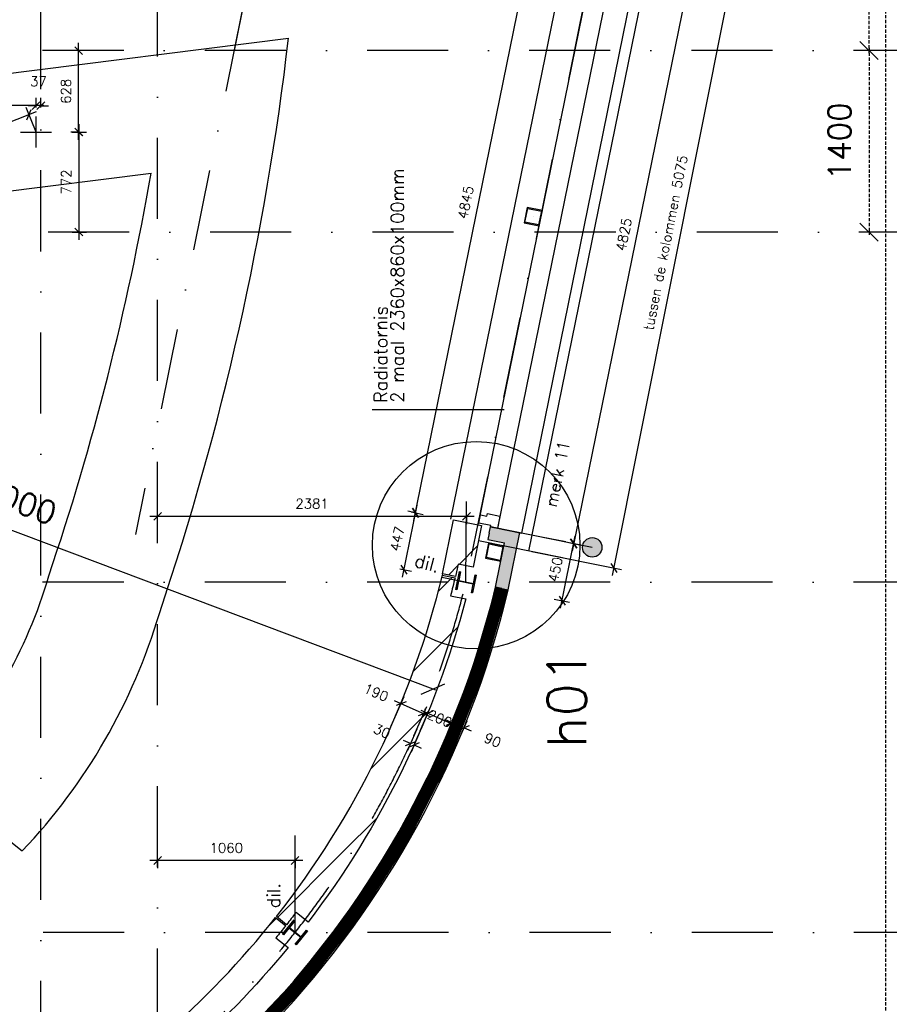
# Model space of a CAD drawing. Extents: x -33344 to 2055880, y -64816 to 121260.
# Tile 110 of 132: x 47737 to 54439, y 68993 to 76585. Entities that reach past the tile are written whole.
import ezdxf

# ---------------------------------------------------------------- set-up
doc = ezdxf.new("R2010")
doc.units = 0
doc.header["$LTSCALE"] = 50
doc.header["$MEASUREMENT"] = 0
doc.header["$PDMODE"] = 3
doc.header["$PDSIZE"] = 0.1
for name, pattern in [('DASHED', [0.75, 0.5, -0.25]), ('HIDDEN', [0.375, 0.25, -0.125]), ('HIDDENX2', [0.75, 0.5, -0.25]), ('STRAM_0WT$1$DASHDOT', [25, 12.5, -6.25, 0, -6.25])]:
    doc.linetypes.add(name, pattern=pattern)
doc.layers.get('0').update_dxf_attribs({"linetype": 'CONTINUOUS'})
doc.layers.get('DEFPOINTS').update_dxf_attribs({"linetype": 'CONTINUOUS'})
for name, color, linetype in [('_DETAILNUMMERS', 4, 'CONTINUOUS'), ('_DETAILNUMMERSTEKST', 4, 'CONTINUOUS'), ('A--01A1_ACEER', 1, 'CONTINUOUS'), ('A--A21--_F123-', 9, 'CONTINUOUS'), ('A--A22--_F123-', 9, 'CONTINUOUS'), ('A--A28--_F-2--', 7, 'CONTINUOUS'), ('A--L$1A-_RASTER_NR_11', 191, 'CONTINUOUS'), ('A--L21--', 3, 'CONTINUOUS'), ('A--L21--_F-2--', 7, 'CONTINUOUS'), ('A--L21A3_BUITENWAND', 3, 'CONTINUOUS'), ('A--L22A1_BINNENWAND', 1, 'CONTINUOUS'), ('A--L28--', 7, 'CONTINUOUS'), ('A--L28--_F-2--', 7, 'CONTINUOUS'), ('A--L28DC1_KONSTR', 1, 'HIDDEN'), ('A--L31--', 2, 'CONTINUOUS'), ('A--L31--_F123-', 7, 'CONTINUOUS'), ('A--L35A2_PLAFONDS', 1, 'HIDDENX2'), ('A--M$1A-_F123-', 1, 'CONTINUOUS'), ('A--M1$A-_F123-', 1, 'CONTINUOUS'), ('A--T$1A-25_TEKST', 2, 'CONTINUOUS'), ('HELLINGBANEN_C1', 1, 'DASHED'), ('STRAM_0WT$0$A--L$7A-_STRA0', 1, 'STRAM_0WT$1$DASHDOT'), ('STRAM_0WT$1$A--M$1A-_F123-', 1, 'CONTINUOUS'), ('SYSTEEMPLAFOND_600X600', 2, 'CONTINUOUS'), ('TEKST_KOZIJNMERK', 2, 'CONTINUOUS'), ('X--LR---_CP', 7, 'CONTINUOUS'), ('XREF', 7, 'CONTINUOUS')]:
    doc.layers.add(name, color=color, linetype=linetype)
doc.styles.add('ALFA-0_25', font='ROMANS')
doc.styles.add('B-01', font='SIMPLEX.SHX', dxfattribs={"width": 0.8, "height": 4.5})
doc.styles.add('HIEMSTRA', font='romans.shx')
doc.styles.add('STRAM_0WT$1$HIEMSTRA', font='romans.shx')
doc.dimstyles.get("Standard").update_dxf_attribs({"dimscale": 30, "dimtxt": 2.5, "dimasz": 2, "dimexe": 2, "dimexo": 0, "dimgap": 2, "dimtad": 1, "dimdec": 0, "dimzin": 0, "dimtxsty": 'HIEMSTRA', "dimblk1": 'OBLIQUE', "dimblk2": 'OBLIQUE', "dimsah": 1, "dimcen": -3, "dimdle": 2, "dimclrd": 2, "dimclre": 2, "dimclrt": 3, "dimazin": 3, "dimtfac": 1, "dimtofl": 0, "dimtmove": 0, "dimatfit": 3, "dimtvp": 0.833333, "dimtolj": 1, "dimtzin": 0})
doc.dimstyles.new('STANDARD$0', dxfattribs={"dimscale": 30, "dimtxt": 2.5, "dimasz": 2, "dimexe": 2, "dimexo": 0, "dimgap": 2, "dimtad": 1, "dimdec": 0, "dimzin": 0, "dimtxsty": 'ALFA-0_25', "dimblk1": 'OBLIQUE', "dimblk2": 'OBLIQUE', "dimsah": 1, "dimcen": -3, "dimdle": 2, "dimclrd": 1, "dimclre": 1, "dimclrt": 2, "dimazin": 3, "dimtfac": 0.666667, "dimtofl": 0, "dimtmove": 0, "dimatfit": 3, "dimtvp": 0.833333, "dimtolj": 1, "dimtzin": 0})
doc.dimstyles.new('STRAM_0WT$0$STANDARD', dxfattribs={"dimscale": 70, "dimtxt": 2.5, "dimasz": 2, "dimexe": 0.3, "dimexo": 0.3, "dimgap": 2, "dimtad": 1, "dimdec": 0, "dimzin": 0, "dimtxsty": 'STRAM_0WT$1$HIEMSTRA', "dimblk1": 'STRAM_0WT$0$_OBLIQUE', "dimblk2": 'STRAM_0WT$0$_OBLIQUE', "dimsah": 1, "dimcen": -0.09, "dimdle": 0.3, "dimclrd": 1, "dimclre": 1, "dimclrt": 4, "dimazin": 3, "dimtfac": 1, "dimtdec": 4, "dimtix": 1, "dimtofl": 0, "dimtmove": 0, "dimatfit": 3, "dimtvp": 625, "dimtolj": 1, "dimtzin": 0})
pattern_1 = [(45, (0, 0), (-212.132, 212.132), [])]

# ---------------------------------------------------------------- blocks, each defined once
blk = doc.blocks.new('Q020490-')
at = {"layer": 'A--A28--_F-2--', "color": 3, "linetype": 'CONTINUOUS'}
for points in [[(-2.75, 58), (-70, 66.5), (70, 66.5)], [(-2.75, 58), (-70, 58), (-70, 66.5)], [(-2.75, 58), (70, 66.5), (70, 58)], [(2.75, -58), (-2.75, -58), (-2.75, 58)], [(-2.75, 58), (2.75, 58), (2.75, -58)], [(-2.75, 58), (70, 58), (2.75, 58)], [(70, -66.5), (-70, -58), (-2.75, -58)], [(70, -66.5), (-70, -66.5), (-70, -58)], [(2.75, -58), (70, -66.5), (-2.75, -58)], [(2.75, -58), (70, -58), (70, -66.5)]]:
    blk.add_solid(points, dxfattribs=at)
at = {"layer": 'A--L28--_F-2--', "color": 3, "linetype": 'CONTINUOUS'}
blk.add_lwpolyline([(70, -66.5), (-70, -66.5), (-70, -58), (-2.75, -58), (-2.75, 58), (-70, 58), (-70, 66.5), (70, 66.5), (70, 58), (2.75, 58), (2.75, -58), (70, -58)], close=True, dxfattribs=at)
at = {"layer": 'X--LR---_CP', "linetype": 'CONTINUOUS'}
for p in [(-2.75, 0), (0, 0), (2.75, 0)]:
    blk.add_point(p, dxfattribs=at)
blk = doc.blocks.new('*U1296')
at = {"layer": 'A--A21--_F123-', "color": 2, "linetype": 'CONTINUOUS', "const_width": 100}
blk.add_lwpolyline([(0, 0, 0.267683), (5019, 5293.6)], format="xyb", dxfattribs=at)
at = {"layer": 'A--L21--_F-2--', "color": 3, "linetype": 'CONTINUOUS'}
for points in [[(0, 0), (-14.2, 47.9, 0.267683), (4970.4, 5305.3), (5019, 5293.6)], [(0, 0), (14.2, -47.9, 0.267683), (5067.6, 5281.9), (5019, 5293.6)]]:
    blk.add_lwpolyline(points, format="xyb", dxfattribs=at)
blk = doc.blocks.new('*U1295')
at = {"layer": 'A--A21--_F123-', "color": 2}
for points in [[(0, 0), (-49, 10), (79.8, 391.6), (20.8, 352.5)], [(79.8, 391.6), (138.7, 430.6), (0, 0), (49, -10)]]:
    blk.add_solid(points, dxfattribs=at)
at = {"layer": 'A--L21--_F-2--', "color": 3, "linetype": 'CONTINUOUS'}
for points in [[(0, 0), (49, -10), (138.7, 430.6), (138.7, 430.6)], [(0, 0), (-49, 10), (20.8, 352.5), (20.8, 352.5)]]:
    blk.add_lwpolyline(points, dxfattribs=at)
blk = doc.blocks.new('_OBLIQUE')
at = {"color": 0, "linetype": 'BYBLOCK'}
blk.add_line((-0.5, -0.5), (0.5, 0.5), dxfattribs=at)
blk = doc.blocks.new('*D303')
at = {"layer": 'A--M$1A-_F123-', "color": 1}
for p, q in [((47864.7, 75874.5), (44838.7, 74668.4)), ((47862.3, 75718.5), (47786.8, 75908)), ((41452.5, 73318.7), (44485, 74527.4)), ((41561.6, 73207.1), (41486, 73396.6))]:
    blk.add_line(p, q, dxfattribs=at)
at = {"layer": 'DEFPOINTS', "color": 0}
for p in [(47809, 75852.3), (47862.3, 75718.5), (41561.6, 73207.1)]:
    blk.add_point(p, dxfattribs=at)
at = {"layer": 'A--M$1A-_F123-', "color": 1, "xscale": 60, "yscale": 60, "zscale": 60}
for p, rotation in [((47809, 75852.3), 21.73165800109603), ((41508.3, 73340.9), 201.7316580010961)]:
    blk.add_blockref('_OBLIQUE', p, dxfattribs=dict(at, rotation=rotation))
at = {"layer": 'A--M$1A-_F123-', "color": 2, "insert": (44661.8, 74597.9), "char_height": 75, "attachment_point": 5, "rotation": 21.73166, "style": 'ALFA-0_25'}
blk.add_mtext('\\A1;6783', dxfattribs=at)
blk = doc.blocks.new('*D436')
at = {"layer": 'A--M$1A-_F123-', "color": 2, "linetype": 'CONTINUOUS'}
blk.add_arc((44031.8, 69546.9), 1100.9, 127.20374, 180, dxfattribs=at)
at = {"layer": 'DEFPOINTS', "color": 0, "linetype": 'CONTINUOUS'}
for p in [(42485.2, 71584.1), (43132.1, 70181.4), (35694.1, 69546.9), (54791.8, 69546.9), (44201, 69324)]:
    blk.add_point(p, dxfattribs=at)
at = {"layer": 'A--M$1A-_F123-', "color": 2, "linetype": 'CONTINUOUS', "xscale": 60, "yscale": 60, "zscale": 60}
for p, rotation in [((43366.1, 70423.7), 37.20374143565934), ((42930.9, 69546.9), 269.999999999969)]:
    blk.add_blockref('_OBLIQUE', p, dxfattribs=dict(at, rotation=rotation))
at = {"layer": 'A--M$1A-_F123-', "color": 3, "linetype": 'CONTINUOUS', "insert": (42958.3, 70079.7), "char_height": 75, "attachment_point": 5, "rotation": 63.60187, "style": 'HIEMSTRA'}
blk.add_mtext('\\A1;53°', dxfattribs=at)
blk = doc.blocks.new('*D438')
at = {"layer": 'A--M$1A-_F123-', "color": 1, "linetype": 'CONTINUOUS'}
for p, q in [((48192.4, 75778.5), (48192.4, 74886.9)), ((48142.1, 75718.5), (48252.4, 75718.5)), ((48142.1, 74946.9), (48252.4, 74946.9))]:
    blk.add_line(p, q, dxfattribs=at)
at = {"layer": 'DEFPOINTS', "color": 0, "linetype": 'CONTINUOUS'}
for p in [(48142.1, 75718.5), (48142.1, 74946.9), (48192.4, 74946.9)]:
    blk.add_point(p, dxfattribs=at)
at = {"layer": 'A--M$1A-_F123-', "color": 1, "linetype": 'CONTINUOUS', "xscale": 60, "yscale": 60, "zscale": 60}
for p, rotation in [((48192.4, 75718.5), 90), ((48192.4, 74946.9), 270)]:
    blk.add_blockref('_OBLIQUE', p, dxfattribs=dict(at, rotation=rotation))
at = {"layer": 'A--M$1A-_F123-', "color": 2, "linetype": 'CONTINUOUS', "insert": (48094.9, 75332.7), "char_height": 75, "attachment_point": 5, "rotation": 90, "style": 'ALFA-0_25'}
blk.add_mtext('\\A1;772', dxfattribs=at)
blk = doc.blocks.new('*D439')
at = {"layer": 'A--M$1A-_F123-', "color": 1, "linetype": 'CONTINUOUS'}
for p, q in [((47862.3, 75921.1), (47802.3, 75921.1)), ((47862.3, 75907.3), (47862.3, 75981.1)), ((47899.5, 75907.3), (47899.5, 75981.1)), ((47899.5, 75921.1), (47959.5, 75921.1))]:
    blk.add_line(p, q, dxfattribs=at)
at = {"layer": 'DEFPOINTS', "color": 0, "linetype": 'CONTINUOUS'}
for p in [(47899.5, 75921.1), (47862.3, 75907.3), (47899.5, 75907.3)]:
    blk.add_point(p, dxfattribs=at)
at = {"layer": 'A--M$1A-_F123-', "color": 1, "linetype": 'CONTINUOUS', "xscale": 60, "yscale": 60, "zscale": 60}
blk.add_blockref('_OBLIQUE', (47862.3, 75921.1), dxfattribs=at)
at = {"layer": 'A--M$1A-_F123-', "color": 1, "linetype": 'CONTINUOUS', "xscale": 60, "yscale": 60, "zscale": 60, "rotation": 180}
blk.add_blockref('_OBLIQUE', (47899.5, 75921.1), dxfattribs=at)
at = {"layer": 'A--M$1A-_F123-', "color": 2, "linetype": 'CONTINUOUS', "insert": (47880.9, 76108.6), "char_height": 75, "attachment_point": 5, "style": 'ALFA-0_25'}
blk.add_mtext('\\A1;37', dxfattribs=at)
blk = doc.blocks.new('*D440')
at = {"layer": 'A--M$1A-_F123-', "color": 1, "linetype": 'CONTINUOUS'}
for p, q in [((48190.6, 75658.5), (48190.6, 76406.4)), ((48192.4, 76346.4), (48130.6, 76346.4)), ((48192.4, 75718.5), (48130.6, 75718.5))]:
    blk.add_line(p, q, dxfattribs=at)
at = {"layer": 'DEFPOINTS', "color": 0, "linetype": 'CONTINUOUS'}
for p in [(48190.6, 76346.4), (48192.4, 76346.4), (48192.4, 75718.5)]:
    blk.add_point(p, dxfattribs=at)
at = {"layer": 'A--M$1A-_F123-', "color": 1, "linetype": 'CONTINUOUS', "xscale": 60, "yscale": 60, "zscale": 60}
for p, rotation in [((48190.6, 76346.4), 90), ((48190.6, 75718.5), 270)]:
    blk.add_blockref('_OBLIQUE', p, dxfattribs=dict(at, rotation=rotation))
at = {"layer": 'A--M$1A-_F123-', "color": 2, "linetype": 'CONTINUOUS', "insert": (48093.1, 76032.4), "char_height": 75, "attachment_point": 5, "rotation": 90, "style": 'ALFA-0_25'}
blk.add_mtext('\\A1;628', dxfattribs=at)
blk = doc.blocks.new('*D441')
at = {"layer": 'A--M$1A-_F123-', "color": 1, "linetype": 'CONTINUOUS'}
for p, q in [((47922.3, 75922), (45424.5, 75922)), ((45484.5, 75921.1), (45484.5, 75982)), ((47862.3, 75921.1), (47862.3, 75982))]:
    blk.add_line(p, q, dxfattribs=at)
at = {"layer": 'DEFPOINTS', "color": 0, "linetype": 'CONTINUOUS'}
for p in [(45484.5, 75922), (45484.5, 75921.1), (47862.3, 75921.1)]:
    blk.add_point(p, dxfattribs=at)
at = {"layer": 'A--M$1A-_F123-', "color": 1, "linetype": 'CONTINUOUS', "xscale": 60, "yscale": 60, "zscale": 60, "rotation": 180}
blk.add_blockref('_OBLIQUE', (45484.5, 75922), dxfattribs=at)
at = {"layer": 'A--M$1A-_F123-', "color": 1, "linetype": 'CONTINUOUS', "xscale": 60, "yscale": 60, "zscale": 60}
blk.add_blockref('_OBLIQUE', (47862.3, 75922), dxfattribs=at)
at = {"layer": 'A--M$1A-_F123-', "color": 2, "linetype": 'CONTINUOUS', "insert": (46673.4, 76019.5), "char_height": 75, "attachment_point": 5, "style": 'ALFA-0_25'}
blk.add_mtext('\\A1;2378', dxfattribs=at)
blk = doc.blocks.new('*D474')
at = {"layer": 'A--M$1A-_F123-', "color": 1, "linetype": 'CONTINUOUS'}
for p, q in [((50600.4, 71138.8), (50700.9, 71365.8)), ((50621.7, 71335.2), (50905.2, 71209.8)), ((50774.2, 71061.9), (50874.7, 71288.9))]:
    blk.add_line(p, q, dxfattribs=at)
at = {"layer": 'DEFPOINTS', "color": 0, "linetype": 'CONTINUOUS'}
for p in [(50850.4, 71234), (50600.4, 71138.8), (50774.2, 71061.9)]:
    blk.add_point(p, dxfattribs=at)
at = {"layer": 'A--M$1A-_F123-', "color": 1, "linetype": 'CONTINUOUS', "xscale": 60, "yscale": 60, "zscale": 60}
for p, rotation in [((50676.6, 71310.9), 156.1281719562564), ((50850.4, 71234), 336.1281719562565)]:
    blk.add_blockref('_OBLIQUE', p, dxfattribs=dict(at, rotation=rotation))
at = {"layer": 'A--M$1A-_F123-', "color": 2, "linetype": 'CONTINUOUS', "insert": (50483.6, 71396.4), "char_height": 75, "attachment_point": 5, "rotation": 336.12817, "style": 'ALFA-0_25'}
blk.add_mtext('\\A1;190', dxfattribs=at)
blk = doc.blocks.new('*D475')
at = {"layer": 'A--M$1A-_F123-', "color": 1, "linetype": 'CONTINUOUS'}
for p, q in [((50796.9, 71113.2), (50725.8, 70949)), ((50824.2, 71101.4), (50753.1, 70937.2)), ((50749.7, 71004.1), (50694.6, 71027.9)), ((50777, 70992.3), (50832, 70968.5))]:
    blk.add_line(p, q, dxfattribs=at)
at = {"layer": 'DEFPOINTS', "color": 0, "linetype": 'CONTINUOUS'}
for p in [(50796.9, 71113.2), (50824.2, 71101.4), (50777, 70992.3)]:
    blk.add_point(p, dxfattribs=at)
at = {"layer": 'A--M$1A-_F123-', "color": 1, "linetype": 'CONTINUOUS', "xscale": 60, "yscale": 60, "zscale": 60}
for p, rotation in [((50749.7, 71004.1), 336.5954444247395), ((50777, 70992.3), 156.5954444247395)]:
    blk.add_blockref('_OBLIQUE', p, dxfattribs=dict(at, rotation=rotation))
at = {"layer": 'A--M$1A-_F123-', "color": 2, "linetype": 'CONTINUOUS', "insert": (50528.8, 71099.7), "char_height": 75, "attachment_point": 5, "rotation": 336.59544, "style": 'ALFA-0_25'}
blk.add_mtext('\\A1;30', dxfattribs=at)
blk = doc.blocks.new('*D476')
at = {"layer": 'A--M$1A-_F123-', "color": 1, "linetype": 'CONTINUOUS'}
for p, q in [((50824.1, 71101.2), (50906.5, 71291.6)), ((50827.6, 71260.4), (51121.4, 71133.2)), ((51007.7, 71021.7), (51090.1, 71212.1))]:
    blk.add_line(p, q, dxfattribs=at)
at = {"layer": 'DEFPOINTS', "color": 0, "linetype": 'CONTINUOUS'}
for p in [(51066.3, 71157.1), (50824.1, 71101.2), (51007.7, 71021.7)]:
    blk.add_point(p, dxfattribs=at)
at = {"layer": 'A--M$1A-_F123-', "color": 1, "linetype": 'CONTINUOUS', "xscale": 60, "yscale": 60, "zscale": 60}
for p, rotation in [((50882.7, 71236.6), 156.593473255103), ((51066.3, 71157.1), 336.593473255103)]:
    blk.add_blockref('_OBLIQUE', p, dxfattribs=dict(at, rotation=rotation))
at = {"layer": 'A--M$1A-_F123-', "color": 2, "linetype": 'CONTINUOUS', "insert": (50974.5, 71196.8), "char_height": 75, "attachment_point": 5, "rotation": 336.59347, "style": 'ALFA-0_25'}
blk.add_mtext('\\A1;200', dxfattribs=at)
blk = doc.blocks.new('*D477')
at = {"layer": 'A--M$1A-_F123-', "color": 1, "linetype": 'CONTINUOUS'}
for p, q in [((51007, 71020.2), (51093.2, 71219.2)), ((51069.4, 71164.2), (51014.3, 71188)), ((51098.8, 70980.5), (51185, 71179.5)), ((51161.2, 71124.4), (51216.2, 71100.6))]:
    blk.add_line(p, q, dxfattribs=at)
at = {"layer": 'DEFPOINTS', "color": 0, "linetype": 'CONTINUOUS'}
for p in [(51161.2, 71124.4), (51007, 71020.2), (51098.8, 70980.5)]:
    blk.add_point(p, dxfattribs=at)
at = {"layer": 'A--M$1A-_F123-', "color": 1, "linetype": 'CONTINUOUS', "xscale": 60, "yscale": 60, "zscale": 60}
for p, rotation in [((51069.4, 71164.2), 336.5806346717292), ((51161.2, 71124.4), 156.5806346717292)]:
    blk.add_blockref('_OBLIQUE', p, dxfattribs=dict(at, rotation=rotation))
at = {"layer": 'A--M$1A-_F123-', "color": 2, "linetype": 'CONTINUOUS', "insert": (51382, 71028.7), "char_height": 75, "attachment_point": 5, "rotation": 336.58063, "style": 'ALFA-0_25'}
blk.add_mtext('\\A1;90', dxfattribs=at)
blk = doc.blocks.new('*D510')
at = {"layer": 'A--M$1A-_F123-', "color": 1, "linetype": 'CONTINUOUS'}
for p, q in [((49919, 70101.4), (48739.5, 70101.4)), ((48799.5, 70105.2), (48799.5, 70041.4)), ((49859, 70105.2), (49859, 70041.4))]:
    blk.add_line(p, q, dxfattribs=at)
at = {"layer": 'DEFPOINTS', "color": 0, "linetype": 'CONTINUOUS'}
for p in [(48799.5, 70105.2), (48799.5, 70101.4), (49859, 70105.2)]:
    blk.add_point(p, dxfattribs=at)
at = {"layer": 'A--M$1A-_F123-', "color": 1, "linetype": 'CONTINUOUS', "xscale": 60, "yscale": 60, "zscale": 60, "rotation": 180}
blk.add_blockref('_OBLIQUE', (48799.5, 70101.4), dxfattribs=at)
at = {"layer": 'A--M$1A-_F123-', "color": 1, "linetype": 'CONTINUOUS', "xscale": 60, "yscale": 60, "zscale": 60}
blk.add_blockref('_OBLIQUE', (49859, 70101.4), dxfattribs=at)
at = {"layer": 'A--M$1A-_F123-', "color": 2, "linetype": 'CONTINUOUS', "insert": (49329.2, 70198.9), "char_height": 75, "attachment_point": 5, "style": 'ALFA-0_25'}
blk.add_mtext('\\A1;1060', dxfattribs=at)
blk = doc.blocks.new('*D511')
at = {"layer": 'A--M$1A-_F123-', "color": 1, "linetype": 'CONTINUOUS'}
for p, q in [((48799.5, 72738.1), (48799.5, 72815.2)), ((51240.8, 72755.2), (48739.5, 72755.2)), ((51180.8, 72759.6), (51180.8, 72695.2))]:
    blk.add_line(p, q, dxfattribs=at)
at = {"layer": 'DEFPOINTS', "color": 0, "linetype": 'CONTINUOUS'}
for p in [(48799.5, 72755.2), (48799.5, 72738.1), (51180.8, 72759.6)]:
    blk.add_point(p, dxfattribs=at)
at = {"layer": 'A--M$1A-_F123-', "color": 1, "linetype": 'CONTINUOUS', "xscale": 60, "yscale": 60, "zscale": 60, "rotation": 180}
blk.add_blockref('_OBLIQUE', (48799.5, 72755.2), dxfattribs=at)
at = {"layer": 'A--M$1A-_F123-', "color": 1, "linetype": 'CONTINUOUS', "xscale": 60, "yscale": 60, "zscale": 60}
blk.add_blockref('_OBLIQUE', (51180.8, 72755.2), dxfattribs=at)
at = {"layer": 'A--M$1A-_F123-', "color": 2, "linetype": 'CONTINUOUS', "insert": (49990.1, 72852.7), "char_height": 75, "attachment_point": 5, "style": 'ALFA-0_25'}
blk.add_mtext('\\A1;2381', dxfattribs=at)
blk = doc.blocks.new('*D613')
at = {"layer": 'A--M$1A-_F123-', "color": 1, "linetype": 'CONTINUOUS'}
for p, q in [((50798.6, 72841.2), (50685.4, 72285.6)), ((50754.6, 72789), (50845.4, 72770.5)), ((50665.4, 72351), (50756.2, 72332.5))]:
    blk.add_line(p, q, dxfattribs=at)
at = {"layer": 'DEFPOINTS', "color": 0, "linetype": 'CONTINUOUS'}
for p in [(50754.6, 72789), (50665.4, 72351), (50697.4, 72344.4)]:
    blk.add_point(p, dxfattribs=at)
at = {"layer": 'A--M$1A-_F123-', "color": 1, "linetype": 'CONTINUOUS', "xscale": 60, "yscale": 60, "zscale": 60}
for p, rotation in [((50786.6, 72782.4), 78.48629033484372), ((50697.4, 72344.4), 258.4862903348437)]:
    blk.add_blockref('_OBLIQUE', p, dxfattribs=dict(at, rotation=rotation))
at = {"layer": 'A--M$1A-_F123-', "color": 2, "linetype": 'CONTINUOUS', "insert": (50646.4, 72582.9), "char_height": 75, "attachment_point": 5, "rotation": 78.48629, "style": 'ALFA-0_25'}
blk.add_mtext('\\A1;447', dxfattribs=at)
blk = doc.blocks.new('*D614')
at = {"layer": 'A--M$1A-_F123-', "color": 1, "linetype": 'CONTINUOUS'}
for p, q in [((50774.6, 72723.7), (51765.7, 77589.1)), ((51753.7, 77530.3), (51812.5, 77518.3)), ((50786.6, 72782.4), (50727.8, 72794.4))]:
    blk.add_line(p, q, dxfattribs=at)
at = {"layer": 'DEFPOINTS', "color": 0, "linetype": 'CONTINUOUS'}
for p in [(51753.7, 77530.3), (51753.7, 77530.3), (50786.6, 72782.4)]:
    blk.add_point(p, dxfattribs=at)
at = {"layer": 'A--M$1A-_F123-', "color": 1, "linetype": 'CONTINUOUS', "xscale": 60, "yscale": 60, "zscale": 60}
for p, rotation in [((51753.7, 77530.3), 78.4862903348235), ((50786.6, 72782.4), 258.4862903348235)]:
    blk.add_blockref('_OBLIQUE', p, dxfattribs=dict(at, rotation=rotation))
at = {"layer": 'A--M$1A-_F123-', "color": 2, "linetype": 'CONTINUOUS', "insert": (51174.6, 75175.8), "char_height": 75, "attachment_point": 5, "rotation": 78.48629, "style": 'ALFA-0_25'}
blk.add_mtext('\\A1;4845', dxfattribs=at)
blk = doc.blocks.new('*U1214')
at = {"layer": 'A--A21--_F123-', "color": 2}
for points in [[(176.5, -35.9), (117.5, -75), (0, 0), (-10, -49)], [(0, 0), (10, 49), (176.5, -35.9), (235.4, 3.1)]]:
    blk.add_solid(points, dxfattribs=at)
at = {"layer": 'A--L21--_F-2--', "color": 3, "linetype": 'CONTINUOUS'}
for points in [[(0, 0), (-10, -49), (117.5, -75), (117.5, -75)], [(0, 0), (10, 49), (235.4, 3.1), (235.4, 3.1)]]:
    blk.add_lwpolyline(points, dxfattribs=at)
blk = doc.blocks.new('*D615')
at = {"layer": 'A--M$1A-_F123-', "color": 1, "linetype": 'CONTINUOUS'}
for p, q in [((52982.2, 77331.3), (51995.3, 72486.2)), ((52955.7, 77275.5), (53029, 77260.6)), ((51992.7, 72548), (52066, 72533))]:
    blk.add_line(p, q, dxfattribs=at)
at = {"layer": 'DEFPOINTS', "color": 0, "linetype": 'CONTINUOUS'}
for p in [(52955.7, 77275.5), (51992.7, 72548), (52007.2, 72545)]:
    blk.add_point(p, dxfattribs=at)
at = {"layer": 'A--M$1A-_F123-', "color": 1, "linetype": 'CONTINUOUS', "xscale": 60, "yscale": 60, "zscale": 60}
for p, rotation in [((52970.3, 77272.6), 78.48629033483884), ((52007.2, 72545), 258.4862903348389)]:
    blk.add_blockref('_OBLIQUE', p, dxfattribs=dict(at, rotation=rotation))
at = {"layer": 'A--M$1A-_F123-', "color": 2, "linetype": 'CONTINUOUS', "insert": (52393.2, 74928.3), "char_height": 75, "attachment_point": 5, "rotation": 78.48629, "style": 'ALFA-0_25'}
blk.add_mtext('\\A1;4825', dxfattribs=at)
blk = doc.blocks.new('*D616')
at = {"layer": 'A--M$1A-_F123-', "color": 1, "linetype": 'CONTINUOUS'}
for p, q in [((51904.9, 72046.7), (52018.6, 72604.8)), ((51945, 72558.6), (52065.4, 72534)), ((51855.2, 72118), (51975.6, 72093.5))]:
    blk.add_line(p, q, dxfattribs=at)
at = {"layer": 'DEFPOINTS', "color": 0, "linetype": 'CONTINUOUS'}
for p in [(51945, 72558.6), (52006.6, 72546), (51855.2, 72118)]:
    blk.add_point(p, dxfattribs=at)
at = {"layer": 'A--M$1A-_F123-', "color": 1, "linetype": 'CONTINUOUS', "xscale": 60, "yscale": 60, "zscale": 60}
for p, rotation in [((52006.6, 72546), 78.48629033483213), ((51916.9, 72105.5), 258.4862903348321)]:
    blk.add_blockref('_OBLIQUE', p, dxfattribs=dict(at, rotation=rotation))
at = {"layer": 'A--M$1A-_F123-', "color": 2, "linetype": 'CONTINUOUS', "insert": (51866.2, 72345.2), "char_height": 75, "attachment_point": 5, "rotation": 78.48629, "style": 'ALFA-0_25'}
blk.add_mtext('\\A1;450', dxfattribs=at)
blk = doc.blocks.new('DILATATIEVOEG')
at = {"layer": 'A--L21A3_BUITENWAND', "linetype": 'CONTINUOUS'}
h = blk.add_hatch(color=256, dxfattribs=at)
edge = h.paths.add_edge_path()
edge.add_arc((-800, 0), 75, 0, 360)
blk.add_line((-800, 0), (0, 0), dxfattribs=at)
blk.add_circle((-800, 0), 75, dxfattribs=at)
at = {"layer": 'X--LR---_CP', "linetype": 'CONTINUOUS'}
blk.add_point((0, 0), dxfattribs=at)
blk = doc.blocks.new('Q020582-')
at = {"layer": 'A--A28--_F-2--', "color": 3}
for points in [[(-53.7, 53.8), (-60, -59.9), (-60, 60.1)], [(-53.7, 53.8), (-60, 60.1), (60, 60.1)], [(-53.7, 53.8), (-53.7, -53.6), (-60, -59.9)], [(60, 60.1), (53.7, 53.8), (-53.7, 53.8)], [(60, 60.1), (60, -59.9), (53.7, 53.8)], [(60, -59.9), (53.7, -53.6), (53.7, 53.8)], [(60, -59.9), (-60, -59.9), (-53.7, -53.6)], [(60, -59.9), (-53.7, -53.6), (53.7, -53.6)]]:
    blk.add_solid(points, dxfattribs=at)
at = {"layer": 'A--L28--_F-2--', "color": 3, "linetype": 'CONTINUOUS'}
blk.add_lwpolyline([(-60, -59.9), (-53.7, -53.6), (-53.7, 53.8), (53.7, 53.8), (53.7, -53.6), (-53.7, -53.6), (-60, -59.9), (60, -59.9), (60, 60.1), (-60, 60.1)], close=True, dxfattribs=at)
at = {"layer": 'X--LR---_CP', "color": 4, "linetype": 'CONTINUOUS'}
for p in [(-60, 0.1), (0, 0), (60, 0.1)]:
    blk.add_point(p, dxfattribs=at)
blk = doc.blocks.new('*D748')
at = {"layer": 'A--M1$A-_F123-', "color": 1}
for p, q in [((52674.2, 77460.1), (53365.2, 77322.6)), ((53318.1, 77393.1), (52303.7, 72298.5)), ((51683.3, 72483.2), (52374.3, 72345.6))]:
    blk.add_line(p, q, dxfattribs=at)
at = {"layer": 'DEFPOINTS', "color": 0}
for p in [(52674.2, 77460.1), (51683.3, 72483.2), (52315.4, 72357.4)]:
    blk.add_point(p, dxfattribs=at)
at = {"layer": 'A--M1$A-_F123-', "color": 1, "xscale": 60, "yscale": 60, "zscale": 60}
for p, rotation in [((53306.4, 77334.3), 78.7393042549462), ((52315.4, 72357.4), 258.7393042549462)]:
    blk.add_blockref('_OBLIQUE', p, dxfattribs=dict(at, rotation=rotation))
at = {"layer": 'A--M1$A-_F123-', "color": 2, "insert": (52715.3, 74864.9), "char_height": 75, "attachment_point": 5, "rotation": 78.7393, "style": 'ALFA-0_25'}
blk.add_mtext('\\A1;tussen de kolommen 5075', dxfattribs=at)
blk = doc.blocks.new('STRAM_0WT$0$_OBLIQUE')
at = {"color": 0, "linetype": 'BYBLOCK'}
blk.add_line((-0.5, -0.5), (0.5, 0.5), dxfattribs=at)
blk = doc.blocks.new('*D1917')
at = {"color": 1, "linetype": 'BYBLOCK'}
for p, q in [((-21453.7, 44078.6), (-21453.7, 45421)), ((-21432.7, 44099.6), (-21432.7, 44099.6))]:
    blk.add_line(p, q, dxfattribs=at)
at = {"layer": 'DEFPOINTS', "color": 0, "linetype": 'BYBLOCK'}
for p in [(-21453.7, 45400), (-21453.7, 45400), (-21453.7, 44099.6)]:
    blk.add_point(p, dxfattribs=at)
at = {"color": 1, "linetype": 'BYBLOCK', "xscale": 140, "yscale": 140, "zscale": 140}
for p, rotation in [((-21453.7, 45400), 90), ((-21453.7, 44099.6), 270)]:
    blk.add_blockref('STRAM_0WT$0$_OBLIQUE', p, dxfattribs=dict(at, rotation=rotation))
at = {"color": 4, "linetype": 'BYBLOCK', "insert": (-21681.2, 44749.8), "char_height": 175, "attachment_point": 5, "rotation": 90, "style": 'STRAM_0WT$1$HIEMSTRA'}
blk.add_mtext('\\A1;1300', dxfattribs=at)
blk = doc.blocks.new('*D1918')
at = {"color": 1, "linetype": 'BYBLOCK'}
for p, q in [((-21453.7, 44120.6), (-21453.7, 42679)), ((-21474.7, 44099.6), (-21474.7, 44099.6))]:
    blk.add_line(p, q, dxfattribs=at)
at = {"layer": 'DEFPOINTS', "color": 0, "linetype": 'BYBLOCK'}
for p in [(-21453.7, 44099.6), (-21453.7, 42700), (-21453.7, 42700)]:
    blk.add_point(p, dxfattribs=at)
at = {"color": 1, "linetype": 'BYBLOCK', "xscale": 140, "yscale": 140, "zscale": 140}
for p, rotation in [((-21453.7, 44099.6), 90), ((-21453.7, 42700), 270)]:
    blk.add_blockref('STRAM_0WT$0$_OBLIQUE', p, dxfattribs=dict(at, rotation=rotation))
at = {"color": 4, "linetype": 'BYBLOCK', "insert": (-21681.2, 43399.8), "char_height": 175, "attachment_point": 5, "rotation": 90, "style": 'STRAM_0WT$1$HIEMSTRA'}
blk.add_mtext('\\A1;1400', dxfattribs=at)
blk = doc.blocks.new('*D1954')
at = {"layer": 'DEFPOINTS', "color": 0}
for p in [(-31246.4, 41647.9), (-24697, 39176.9), (-24697, 39176.9)]:
    blk.add_point(p, dxfattribs=at)
at = {"layer": 'STRAM_0WT$1$A--M$1A-_F123-', "color": 1}
blk.add_line((-31266, 41655.3), (-24677.4, 39169.5), dxfattribs=at)
at = {"layer": 'STRAM_0WT$1$A--M$1A-_F123-', "color": 1, "xscale": 140, "yscale": 140, "zscale": 140}
for p, rotation in [((-31246.4, 41647.9), 159.3293785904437), ((-24697, 39176.9), 339.3293785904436)]:
    blk.add_blockref('STRAM_0WT$0$_OBLIQUE', p, dxfattribs=dict(at, rotation=rotation))
at = {"layer": 'STRAM_0WT$1$A--M$1A-_F123-', "color": 4, "insert": (-27891.4, 40625.3), "char_height": 175, "attachment_point": 5, "rotation": 339.32938, "style": 'STRAM_0WT$1$HIEMSTRA'}
blk.add_mtext('\\A1;7000', dxfattribs=at)
blk = doc.blocks.new('A$C44AA6D3C')
at = {"layer": 'A--L35A2_PLAFONDS', "color": 2, "linetype": 'BYBLOCK', "ltscale": 50}
blk.add_arc((4470.4, 23833.4), 19334.3, 210.05887, 231.37394, dxfattribs=at)
at = {"layer": 'SYSTEEMPLAFOND_600X600', "linetype": 'CONTINUOUS', "ltscale": 10}
for p, q in [((-12263.7, 14149), (-5546.9, 14996)), ((-10749.8, 13432.8), (-6606.2, 13955.3))]:
    blk.add_line(p, q, dxfattribs=at)
for centre, radius, start, end in [((-27069.4, 17495.5), 21667.2, 341.3328, 353.3757), ((-27069.4, 17495.5), 20767.2, 341.3328, 350.1848), ((-10946.3, 11877.1), 3697.5, 329.97741, 343.84784), ((-10901, 11854.4), 4546.9, 316.57299, 343.46686)]:
    blk.add_arc(centre, radius, start, end, dxfattribs=at)
blk = doc.blocks.new('STRAM_0WT')
at = {"layer": 'STRAM_0WT$0$A--L$7A-_STRA0'}
for p, q in [((-19536.557, 64086.97), (-24443.109, 39999.999)), ((-22177.023, 63998.514), (-26990.45, 40368.709)), ((-26819.938, 9050), (-26819.938, 63335.256)), ((-27719.938, 23800), (-27719.938, 63128.251)), ((-20830.441, 44099.557), (-39925.329, 44099.56)), ((-20789.004, 42699.999), (-39925.329, 42700.003)), ((-20830.441, 39999.998), (-39925.329, 40000.004)), ((-20827.564, 37300), (-39925.329, 37300))]:
    blk.add_line(p, q, dxfattribs=at)
blk.add_arc((-31246.376, 41647.894), 7000, 279.1359042, 346.3839955, dxfattribs=at)
at = {"layer": 'STRAM_0WT$1$A--M$1A-_F123-'}
for base, p2, picture, middle in [((-21336.185, 45399.999), (-21336.185, 45399.999), '*D1917', (-21563.685, 44749.778)), ((-21336.185, 42699.999), (-21336.185, 42699.999), '*D1918', (-21563.685, 43399.778))]:
    dim = blk.add_linear_dim(base=base, p1=(-21336.185, 44099.558), p2=p2, angle=90, dimstyle='STRAM_0WT$0$STANDARD', dxfattribs=at)
    dim.commit()
    dim.dimension.update_dxf_attribs({"geometry": picture, "text_midpoint": middle, "insert": (117.56, 0)})
dim = blk.add_aligned_dim(p1=(-31246.376, 41647.894), p2=(-24697, 39176.928), distance=0, dimstyle='STRAM_0WT$0$STANDARD', override={"dimcen": -0.09}, dxfattribs=at)
dim.commit()
dim.dimension.update_dxf_attribs({"geometry": '*D1954', "text_midpoint": (-27891.381, 40625.266)})

msp = doc.modelspace()

# ---------------------------------------------------------------- hatches: boundary and pattern name
at = {"layer": 'A--01A1_ACEER'}
h = msp.add_hatch(dxfattribs=at)
h.set_pattern_fill('ALFALINE', color=256, scale=300, style=0)
h.set_pattern_definition(pattern_1)
h.paths.add_polyline_path([(49780.5, 69449.6), (49711.3, 69505.6, 0.001921), (49745, 69546.9), (49615.8, 69546.9, -0.042701), (48799.5, 68716.2), (48799.5, 68472, 0.049585)])
h.paths.add_polyline_path([(49786.7, 69599), (49708.9, 69661.9, -0.005418), (49615.8, 69546.9), (49745, 69546.9, 0.002408)])
at = {"layer": 'A--A22--_F123-'}
h = msp.add_hatch(dxfattribs=at)
h.set_pattern_fill('ALFALINE', color=256, scale=300, style=0, pattern_type=2)
h.set_pattern_definition([(45, (-39.9, 8.13), (-212.132, 212.132), [])])
h.paths.add_polyline_path([(51080.5, 72728.7), (51296.1, 72684.8), (51230.6, 72363.4), (51116.6, 72386.6), (51094.7, 72292.1), (50995.7, 72312.2)])
h = msp.add_hatch(dxfattribs=at)
h.set_pattern_fill('ALFALINE', color=256, scale=300, style=0)
h.set_pattern_definition(pattern_1)
edge = h.paths.add_edge_path()
edge.add_line((50993.7, 72302.4), (51092.4, 72282.3))
edge.add_arc((44353.4, 73902.2), 6930.9, 345.3011, 346.48448, ccw=False)
edge.add_line((51057.5, 72143.5), (51175.2, 72119.5))
edge.add_arc((44353.4, 73902.2), 7050.9, 322.66677, 345.35537, ccw=False)
edge.add_line((49959.7, 69626.1), (49866.4, 69701.7))
edge.add_arc((44353.4, 73902.2), 6930.9, 321.70332, 322.69555, ccw=False)
edge.add_line((49792.9, 69606.8), (49715.1, 69669.8))
edge.add_arc((44353.4, 73902.2), 6830.9, 321.71354, 346.45517)
h = msp.add_hatch(dxfattribs=at)
h.set_pattern_fill('ALFALINE', color=256, scale=300, style=0)
h.set_pattern_definition(pattern_1)
edge = h.paths.add_edge_path()
edge.add_arc((44353.4, 73902.2), 6930.9, 300.38676, 301.37224, ccw=False)
edge.add_line((47859.3, 67923.3), (47808.8, 68009.6))
edge.add_arc((44353.4, 73902.2), 6830.9, 300.38736, 321.62966)
edge.add_line((49708.9, 69661.9), (49786.7, 69599))
edge.add_arc((44353.4, 73902.2), 6930.9, 320.62863, 321.62065, ccw=False)
edge.add_line((49711.3, 69505.6), (49804.6, 69430))
edge.add_arc((44353.4, 73902.2), 7050.9, 301.34955, 320.63505, ccw=False)
edge.add_line((48021.7, 67880.6), (47961.5, 67984.6))

# ---------------------------------------------------------------- linework, layer by layer
for p, q in [((51241.6, 72233.6), (50990.1, 72284.8)), ((50995.7, 72312.2), (50993.7, 72302.4))]:
    msp.add_line(p, q)
at = {"layer": '_DETAILNUMMERS'}
msp.add_circle((51254.7, 72532.5), 800, dxfattribs=at)
at = {"layer": 'A--01A1_ACEER', "linetype": 'CONTINUOUS'}
for p, q in [((51176.4, 72246.9), (51180.8, 72868.9)), ((49859, 69546.9), (49859, 70294.3))]:
    msp.add_line(p, q, dxfattribs=at)
at = {"layer": 'A--L$1A-_RASTER_NR_11', "color": 0, "linetype": 'CONTINUOUS'}
msp.add_line((50389.6, 81258.8), (49388.9, 76346.4), dxfattribs=at)
at = {"layer": 'A--L21A3_BUITENWAND'}
msp.add_lwpolyline([(51080.5, 72728.7), (51296.1, 72684.8), (51230.6, 72363.4), (51116.6, 72386.6), (51094.7, 72292.1), (50995.7, 72312.2), (51080.5, 72728.7)], close=True, dxfattribs=at)
for points in [[(50993.7, 72302.4), (51092.4, 72282.3, -0.005164), (51057.5, 72143.5), (51175.2, 72119.5, -0.099322), (49959.7, 69626.1), (49866.4, 69701.7, -0.004329), (49792.9, 69606.8), (49715.1, 69669.8, 0.108377), (50994.3, 72302.3, 0.108377)], [(47961.6, 67984.5, -0.0043), (47859.3, 67923.3), (47808.8, 68009.6, 0.092953), (49708.9, 69661.9), (49786.7, 69599, -0.004329), (49711.3, 69505.6), (49804.6, 69430, -0.084348), (48021.7, 67880.6), (47961.5, 67984.6)]]:
    msp.add_lwpolyline(points, format="xyb", dxfattribs=at)
at = {"layer": 'A--L22A1_BINNENWAND'}
for p, q in [((51661.3, 72487.6), (52674.2, 77460.1)), ((51945, 72558.6), (51757.6, 72595.9)), ((51920.6, 72436), (51271.7, 72565.2))]:
    msp.add_line(p, q, dxfattribs=at)
at = {"layer": 'A--L31--', "color": 2, "linetype": 'CONTINUOUS'}
msp.add_lwpolyline([(51274.5, 72703.6), (51287.4, 72767.3), (51337.4, 72757.1), (51341.6, 72777.7), (51438.6, 72757.9), (51424, 72686.4), (51419.7, 72664.8), (51405, 72667.8), (51366.7, 72675.6), (51368.5, 72684.4)], close=True, dxfattribs=at)
at = {"layer": 'A--L31--_F123-', "color": 1, "linetype": 'CONTINUOUS'}
for p, q in [((51060.9, 72732.7), (52024.6, 77463.4)), ((51273.1, 72696.7), (52233.5, 77411.6)), ((52382.3, 77390.5), (51419.6, 72664.7)), ((51605.8, 72626.8), (52570, 77360.2)), ((51392.9, 72670.2), (51605.8, 72626.8))]:
    msp.add_line(p, q, dxfattribs=at)
at = {"layer": 'A--M$1A-_F123-', "color": 2, "linetype": 'CONTINUOUS'}
for p, q in [((47862.3, 75598.5), (47862.3, 75838.5)), ((47742.3, 75718.5), (47982.3, 75718.5))]:
    msp.add_line(p, q, dxfattribs=at)
at = {"layer": 'HELLINGBANEN_C1'}
msp.add_line((54413.5, 68383.3), (54413.5, 80397.1), dxfattribs=at)
at = {"layer": 'TEKST_KOZIJNMERK'}
msp.add_line((50452.6, 73578.8), (51472, 73578.8), dxfattribs=at)

# ---------------------------------------------------------------- block references
at = {"layer": 'A--L21--', "color": 1, "rotation": 168.4862903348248}
msp.add_blockref('DILATATIEVOEG', (51365.6, 72675.7), dxfattribs=at)
at = {"layer": 'A--L21--', "linetype": 'CONTINUOUS'}
msp.add_blockref('*U1214', (51355.6, 72626.7), dxfattribs=at)
at = {"layer": 'A--L21--'}
for name, p in [('*U1295', (51452.3, 72199.2)), ('*U1296', (46433.5, 66903.8))]:
    msp.add_blockref(name, p, dxfattribs=at)
at = {"layer": 'A--L28--', "rotation": 348.7393042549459}
for p in [(51694.4, 75065.8), (51397.3, 72478.9)]:
    msp.add_blockref('Q020582-', p, dxfattribs=at)
at = {"layer": 'A--L28--', "linetype": 'CONTINUOUS'}
for p, rotation in [((51176.4, 72246.9), 78.48629033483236), ((49859, 69546.9), 51.00535103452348)]:
    msp.add_blockref('Q020490-', p, dxfattribs=dict(at, rotation=rotation))
at = {"layer": 'A--L28DC1_KONSTR', "color": 0, "linetype": 'CONTINUOUS'}
msp.add_blockref('A$C44AA6D3C', (55355.4, 61446.9), dxfattribs=at)
at = {"layer": 'XREF', "linetype": 'DASHED', "ltscale": 20}
msp.add_blockref('STRAM_0WT', (75619.4, 32246.9), dxfattribs=at)

# ---------------------------------------------------------------- texts
at = {"layer": '_DETAILNUMMERSTEKST', "style": 'ALFA-0_25'}
msp.add_text('h01', height=300, rotation=90, dxfattribs=at).set_placement((52103.8, 70968.9))
at = {"layer": 'A--T$1A-25_TEKST', "style": 'B-01'}
for s, rotation, p in [('2 maal 2360x860x100mm', 90, (50698.4, 73631.1)), ('Radiatornis ', 90, (50569.9, 73631.1)), ('dil.', 345, (50770.8, 72369.6)), ('dil.', 90, (49743.2, 69735.3))]:
    msp.add_text(s, height=100, rotation=rotation, dxfattribs=at).set_placement(p)
at = {"layer": 'TEKST_KOZIJNMERK', "style": 'HIEMSTRA'}
msp.add_text('merk 11', height=90, rotation=78.486, dxfattribs=at).set_placement((51874.4, 72821.4))

# ---------------------------------------------------------------- dimensions: what is measured, and where the dimension line sits
at = {"layer": 'A--M$1A-_F123-', "linetype": 'CONTINUOUS'}
for p1, p2, distance, picture, middle in [((50786.6, 72782.4), (51753.7, 77530.3), 0, '*D614', (51174.6, 75175.8)), ((52955.7, 77275.5), (51992.7, 72548), 14.8, '*D615', (52393.2, 74928.3)), ((50754.6, 72789), (50665.4, 72351), 32.6, '*D613', (50646.4, 72582.9)), ((51855.2, 72118), (51945, 72558.6), -62.9, '*D616', (51866.2, 72345.2))]:
    dim = msp.add_aligned_dim(p1=p1, p2=p2, distance=distance, dimstyle='STANDARD$0', dxfattribs=at)
    dim.commit()
    dim.dimension.update_dxf_attribs({"geometry": picture, "text_midpoint": middle})
for base, p1, p2, picture, middle in [((48190.6, 76346.4), (48192.4, 75718.5), (48192.4, 76346.4), '*D440', (48093.1, 76032.4)), ((48192.4, 74946.9), (48142.1, 75718.5), (48142.1, 74946.9), '*D438', (48094.9, 75332.7))]:
    dim = msp.add_linear_dim(base=base, p1=p1, p2=p2, angle=90, dimstyle='STANDARD$0', dxfattribs=at)
    dim.commit()
    dim.dimension.update_dxf_attribs({"geometry": picture, "text_midpoint": middle})
for base, p1, p2, picture, middle in [((47899.5, 75921.1), (47862.3, 75907.3), (47899.5, 75907.3), '*D439', (47880.9, 76108.6)), ((45484.5, 75922), (47862.3, 75921.1), (45484.5, 75921.1), '*D441', (46673.4, 76019.5)), ((48799.5, 72755.2), (51180.8, 72759.6), (48799.5, 72738.1), '*D511', (49990.1, 72852.7)), ((48799.457, 70101.422), (49858.9846, 70105.2423), (48799.457, 70105.2423), '*D510', (49329.2208, 70198.922))]:
    dim = msp.add_linear_dim(base=base, p1=p1, p2=p2, dimstyle='STANDARD$0', dxfattribs=at)
    dim.commit()
    dim.dimension.update_dxf_attribs({"geometry": picture, "text_midpoint": middle})
at = {"layer": 'A--M$1A-_F123-'}
dim = msp.add_linear_dim(base=(47809, 75852.3), p1=(41561.6, 73207.1), p2=(47862.3, 75718.5), angle=21.73166, dimstyle='STANDARD$0', dxfattribs=at)
dim.commit()
dim.dimension.update_dxf_attribs({"geometry": '*D303', "text_midpoint": (44661.8, 74597.9), "dimtype": 161})
at = {"layer": 'A--M$1A-_F123-', "linetype": 'CONTINUOUS'}
dim = msp.add_angular_dim_2l(base=(43132.1, 70181.4), line1=((42485.2, 71584.1), (44201, 69324)), line2=((54791.8, 69546.9), (35694.1, 69546.9)), dimstyle='STANDARD', dxfattribs=at)
dim.commit()
dim.dimension.update_dxf_attribs({"geometry": '*D436', "text_midpoint": (42958.3, 70079.7)})
for base, p1, p2, angle, picture, middle in [((50850.4, 71234), (50600.4, 71138.8), (50774.2, 71061.9), 336.12817, '*D474', (50483.6, 71396.4)), ((51066.3, 71157.1), (50824.1, 71101.2), (51007.7, 71021.7), 336.59347, '*D476', (50974.5, 71196.8)), ((50777, 70992.3), (50796.9, 71113.2), (50824.2, 71101.4), 336.59544, '*D475', (50528.8, 71099.7))]:
    dim = msp.add_linear_dim(base=base, p1=p1, p2=p2, angle=angle, dimstyle='STANDARD$0', dxfattribs=at)
    dim.commit()
    dim.dimension.update_dxf_attribs({"geometry": picture, "text_midpoint": middle, "dimtype": 161})
dim = msp.add_linear_dim(base=(51161.2, 71124.4), p1=(51007, 71020.2), p2=(51098.8, 70980.5), angle=336.58063, text='90', dimstyle='STANDARD$0', dxfattribs=at)
dim.commit()
dim.dimension.update_dxf_attribs({"geometry": '*D477', "text_midpoint": (51382, 71028.7), "dimtype": 161})
at = {"layer": 'A--M1$A-_F123-'}
dim = msp.add_aligned_dim(p1=(52674.2, 77460.1), p2=(51683.3, 72483.2), distance=644.5, text='tussen de kolommen <>', dimstyle='STANDARD$0', dxfattribs=at)
dim.commit()
dim.dimension.update_dxf_attribs({"geometry": '*D748', "text_midpoint": (52715.3, 74864.9)})

doc.saveas('drawing.dxf')
